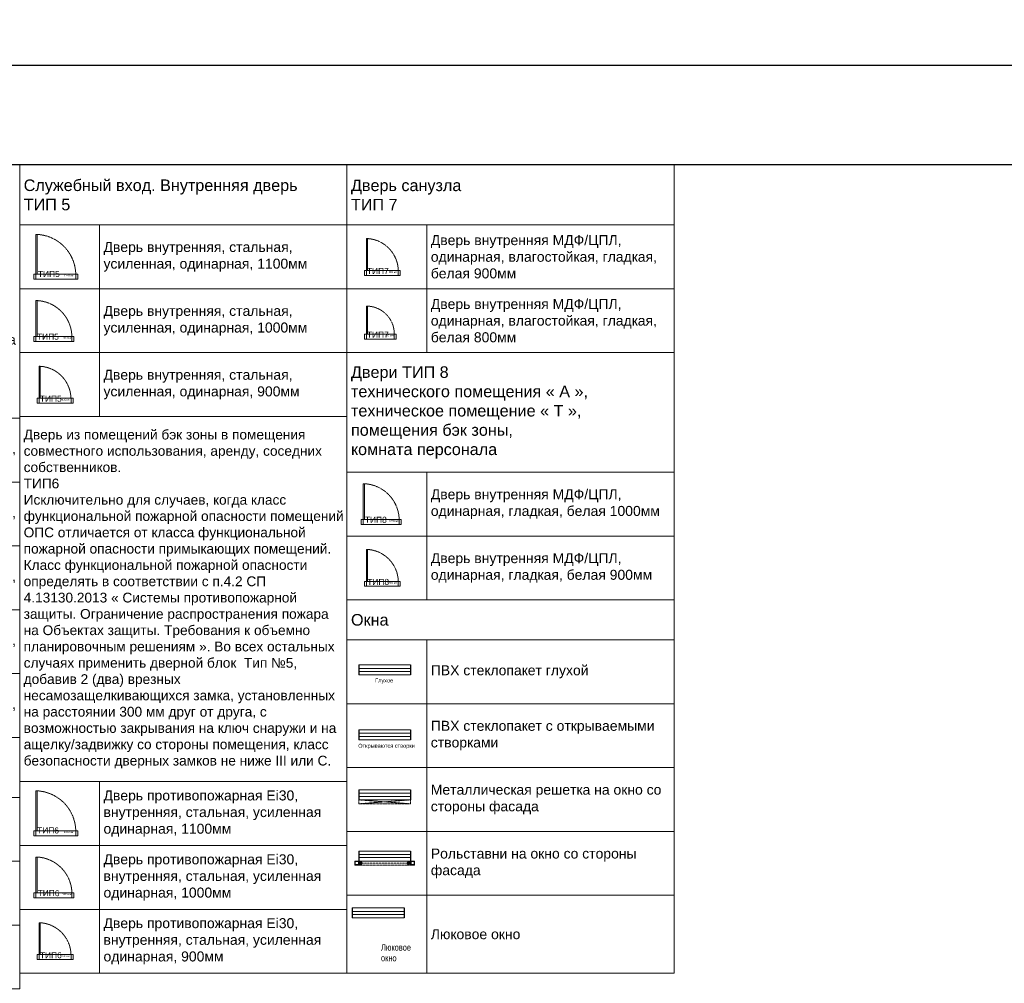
# Model space of a CAD drawing. Header units: millimetres. Extents: x -57449114 to 30620931, y -92609 to 84364.
# Tile 12 of 256: x -129215 to -104547, y -47956 to -23815. Entities that reach past the tile are written whole.
import ezdxf
from ezdxf import colors
from ezdxf.entities.mleader import LeaderData, LeaderLine
from ezdxf.math import Vec2, Vec3

# ---------------------------------------------------------------- set-up
doc = ezdxf.new("R2010")
doc.units = ezdxf.units.MM
doc.set_wipeout_variables(frame=1)
doc.linetypes.add('( Hidden )', pattern=[0.375, 0.25, -0.125])
doc.linetypes.add('HIDDENX2', pattern=[19.05, 12.7, -6.35])
doc.layers.get('0').update_dxf_attribs({"lineweight": 0})
doc.layers.get('Defpoints').update_dxf_attribs({"color": 30})
for name, color, linetype, lineweight in [('15_АР_Потолки', 7, 'Continuous', 9), ('17_АР_Текст', 235, 'Continuous', 0), ('18_АР_Двери', 250, 'Continuous', 0), ('19_АР_Окна', 250, 'Continuous', 0)]:
    doc.layers.add(name, color=color, linetype=linetype, lineweight=lineweight)
doc.layers.add('30_ДВЕРИ ТИП1', color=7, linetype='Continuous', true_color=0xf50a0a)
doc.styles.add('_ТЕКСТОВЫЙ', font='arial.ttf', dxfattribs={"width": 0.8})
doc.styles.add('_ТЕКСТОВЫЙ АННОТАТИЫНЫЙ', font='arial.ttf', dxfattribs={"width": 0.8})
doc.styles.add('HVAC_AEP', font='arial.ttf')
doc.styles.get("Standard").update_dxf_attribs({"font": 'arial.ttf'})

# ---------------------------------------------------------------- blocks, each defined once
blk = doc.blocks.new('*T223')
at = {"color": 0, "linetype": 'ByBlock', "lineweight": -2, "transparency": 16777216}
for p, q in [((0, 0), (8200, 0)), ((0, 0), (0, -14342)), ((8200, 0), (8200, -14342)), ((0, -6342), (8200, -6342)), ((2000, -6342), (2000, -14342)), ((0, -7942), (8200, -7942)), ((0, -9542), (8200, -9542)), ((0, -11142), (8200, -11142)), ((0, -12742), (8200, -12742)), ((0, -14342), (8200, -14342))]:
    blk.add_line(p, q, dxfattribs=at)
at = {"color": 0, "lineweight": 15, "transparency": 16777216, "attachment_point": 4, "style": 'HVAC_AEP'}
for s, insert, char_height, width in [('{\\H0.83333x;\\C256;Дверь из помещений совместного использования в помещения клиентского зала \\PТИП3\\P\\C10;Исключительно для случаев, когда класс функциональной пожарной опасности помещений ОПС отличается от класса функциональной пожарной опасности примыкающих помещений. Класс функциональной пожарной опасности определять в соответствии с п.4.2 СП 4.13130.2013 «Системы противопожарной защиты. Ограничение распространения пожара на Объектах защиты. Требования к объемно-планировочным решениям». Во всех остальных случаях применить дверной блок Тип№2.}', (100, -3171), 290, 8000), ('Дверь{\\C256; противопожарная Ei30, } внутренняя, алюминиевый профиль, остекленная, полуторная 1300мм', (2100, -7142), 250, 6000), ('Дверь{\\C256; противопожарная Ei30, }  внутренняя, алюминиевый профиль, остекленная, полуторная 1200мм', (2100, -8742), 250, 6000), ('Дверь{\\C256; противопожарная Ei30, }  внутренняя, алюминиевый профиль, остекленная, одинарная 1100мм', (2100, -10342), 250, 6000), ('Дверь{\\C256; противопожарная Ei30, }  внутренняя, алюминиевый профиль, остекленная, одинарная 1000мм', (2100, -11942), 250, 6000), ('Дверь{\\C256; противопожарная Ei30, }  внутренняя, алюминиевый профиль, остекленная, одинарная 900мм', (2100, -13542), 250, 6000)]:
    blk.add_mtext(s, dxfattribs=dict(at, insert=insert, char_height=char_height, width=width))
blk = doc.blocks.new('*T224')
at = {"color": 0, "linetype": 'ByBlock', "lineweight": -2, "transparency": 16777216}
for p, q in [((0, 0), (8200, 0)), ((0, 0), (0, -6301)), ((8200, 0), (8200, -6301)), ((0, -1501), (8200, -1501)), ((2000, -1501), (2000, -6301)), ((0, -3101), (8200, -3101)), ((0, -4701), (8200, -4701)), ((0, -6301), (8200, -6301))]:
    blk.add_line(p, q, dxfattribs=at)
at = {"color": 0, "lineweight": 15, "transparency": 16777216, "attachment_point": 4, "style": 'HVAC_AEP'}
for s, insert, char_height, width in [('Служебный вход. Наружная дверь^JТИП 4', (100, -751), 290, 8000), ('Дверь наружная, стальная, усиленная, одинарная, 1100мм', (2100, -2301), 250, 6000), ('Дверь наружная, стальная, усиленная, одинарная, 1000мм', (2100, -3901), 250, 6000), ('Дверь наружная, стальная, усиленная, одинарная, 900мм', (2100, -5501), 250, 6000)]:
    blk.add_mtext(s, dxfattribs=dict(at, insert=insert, char_height=char_height, width=width))
blk = doc.blocks.new('*T225')
at = {"color": 0, "linetype": 'ByBlock', "lineweight": -2, "transparency": 16777216}
for p, q in [((0, 0), (8200, 0)), ((0, 0), (0, -6301)), ((8200, 0), (8200, -6301)), ((0, -1501), (8200, -1501)), ((2000, -1501), (2000, -6301)), ((0, -3101), (8200, -3101)), ((0, -4701), (8200, -4701)), ((0, -6301), (8200, -6301))]:
    blk.add_line(p, q, dxfattribs=at)
at = {"color": 0, "lineweight": 15, "transparency": 16777216, "attachment_point": 4, "style": 'HVAC_AEP'}
for s, insert, char_height, width in [('Служебный вход. Внутренняя дверь^JТИП 5', (100, -751), 290, 8000), ('Дверь внутренняя, стальная, усиленная, одинарная, 1100мм', (2100, -2301), 250, 6000), ('Дверь внутренняя, стальная, усиленная, одинарная, 1000мм', (2100, -3901), 250, 6000), ('Дверь внутренняя, стальная, усиленная, одинарная, 900мм', (2100, -5501), 250, 6000)]:
    blk.add_mtext(s, dxfattribs=dict(at, insert=insert, char_height=char_height, width=width))
blk = doc.blocks.new('*U261')
at = {"layer": '15_АР_Потолки', "color": 7, "linetype": '( Hidden )', "lineweight": 5, "ltscale": 5}
blk.add_lwpolyline([(1100, 0), (0, 0), (0, -125), (1100, -125)], close=True, dxfattribs=at)
at = {"layer": '18_АР_Двери'}
for points in [[(50, 0), (50, 1000), (80, 1000), (80, 0), (50, 0)], [(0, 0), (50, 0), (50, -125), (0, -125)], [(1050, 0), (1100, 0), (1100, -125), (1050, -125)]]:
    blk.add_lwpolyline(points, close=True, dxfattribs=at)
at = {"layer": '18_АР_Двери', "linetype": '( Hidden )', "lineweight": 0, "ltscale": 5}
blk.add_arc((28, -21), 1022, 1.1689, 87.0861, dxfattribs=at)
at = {"color": 12, "true_color": 0xdf0c0c, "flags": 4}
blk.add_attdef('Номер', (535, -68), '', height=150, dxfattribs=at)
at = {"layer": '18_АР_Двери', "insert": (751, -8), "char_height": 45, "attachment_point": 1}
blk.add_mtext_dynamic_manual_height_columns('{\\C7;1100 мм}', width=263.19, gutter_width=12.5, heights=[0], dxfattribs=at)
blk = doc.blocks.new('*U262')
at = {"layer": '15_АР_Потолки', "color": 7, "linetype": '( Hidden )', "lineweight": 5, "ltscale": 5}
blk.add_lwpolyline([(1000, 0), (0, 0), (0, -125), (1000, -125)], close=True, dxfattribs=at)
at = {"layer": '18_АР_Двери'}
for points in [[(50, 0), (50, 900), (80, 900), (80, 0), (50, 0)], [(0, 0), (50, 0), (50, -125), (0, -125)], [(950, 0), (1000, 0), (1000, -125), (950, -125)]]:
    blk.add_lwpolyline(points, close=True, dxfattribs=at)
at = {"layer": '18_АР_Двери', "linetype": '( Hidden )', "lineweight": 0, "ltscale": 5}
blk.add_arc((30, -19), 920, 1.1762, 86.8818, dxfattribs=at)
at = {"color": 12, "true_color": 0xdf0c0c, "flags": 4}
blk.add_attdef('Номер', (535, -68), '', height=150, dxfattribs=at)
at = {"layer": '18_АР_Двери', "insert": (699, -10), "char_height": 45, "attachment_point": 1}
blk.add_mtext_dynamic_manual_height_columns('{\\C7;1000 мм}', width=263.19, gutter_width=12.5, heights=[0], dxfattribs=at)
blk = doc.blocks.new('*U263')
at = {"layer": '15_АР_Потолки', "color": 7, "linetype": '( Hidden )', "lineweight": 5, "ltscale": 5}
blk.add_lwpolyline([(900, 0), (0, 0), (0, -125), (900, -125)], close=True, dxfattribs=at)
at = {"layer": '18_АР_Двери'}
for points in [[(50, 0), (50, 800), (80, 800), (80, 0), (50, 0)], [(0, 0), (50, 0), (50, -125), (0, -125)], [(850, 0), (900, 0), (900, -125), (850, -125)]]:
    blk.add_lwpolyline(points, close=True, dxfattribs=at)
at = {"layer": '18_АР_Двери', "linetype": '( Hidden )', "lineweight": 0, "ltscale": 5}
blk.add_arc((27, -22), 823, 1.5144, 86.3333, dxfattribs=at)
at = {"color": 12, "true_color": 0xdf0c0c, "flags": 4}
blk.add_attdef('Номер', (535, -68), '', height=150, dxfattribs=at)
at = {"layer": '18_АР_Двери', "insert": (616, -16), "char_height": 45, "attachment_point": 1}
blk.add_mtext_dynamic_manual_height_columns('{\\C7;900 мм}', width=222.89, gutter_width=12.5, heights=[0], dxfattribs=at)
blk = doc.blocks.new('*T226')
at = {"color": 0, "linetype": 'ByBlock', "lineweight": -2, "transparency": 16777216}
for p, q in [((0, 0), (8200, 0)), ((0, 0), (0, -13948)), ((8200, 0), (8200, -13948)), ((0, -9148), (8200, -9148)), ((2000, -9148), (2000, -13948)), ((0, -10748), (8200, -10748)), ((0, -12348), (8200, -12348)), ((0, -13948), (8200, -13948))]:
    blk.add_line(p, q, dxfattribs=at)
at = {"color": 0, "lineweight": 15, "transparency": 16777216, "attachment_point": 4, "style": 'HVAC_AEP'}
for s, insert, char_height, width in [('Дверь из помещений бэк зоны в помещения совместного использования, аренду, соседних собственников.^JТИП6^J{\\C10;Исключительно для случаев, когда класс^Jфункциональной пожарной опасности помещений ОПС отличается от класса функциональной пожарной опасности примыкающих помещений. Класс функциональной пожарной опасности^Jопределять в соответствии с п.4.2 СП 4.13130.2013 « Системы противопожарной защиты. Ограничение распространения пожара на Объектах защиты. Требования к объемно планировочным решениям ». Во всех остальных случаях применить дверной блок  Тип №5, добавив 2 (два) врезных несамозащелкивающихся замка, установленных на расстоянии 300 мм друг от друга, с возможностью закрывания на ключ снаружи и на  ащелку/задвижку со стороны помещения, класс безопасности дверных замков не ниже III или С.}', (100, -4574), 245, 8000), ('Дверь противопожарная Ei30,^Jвнутренняя, стальная, усиленная^Jодинарная, 1100мм', (2100, -9948), 250, 6000), ('Дверь противопожарная Ei30,^Jвнутренняя, стальная, усиленная^Jодинарная, 1000мм', (2100, -11548), 250, 6000), ('Дверь противопожарная Ei30,^Jвнутренняя, стальная, усиленная^Jодинарная, 900мм', (2100, -13148), 250, 6000)]:
    blk.add_mtext(s, dxfattribs=dict(at, insert=insert, char_height=char_height, width=width))
blk = doc.blocks.new('*T227')
at = {"color": 0, "linetype": 'ByBlock', "lineweight": -2, "transparency": 16777216}
for p, q in [((0, 0), (8200, 0)), ((0, 0), (0, -4701)), ((8200, 0), (8200, -4701)), ((0, -1501), (8200, -1501)), ((2000, -1501), (2000, -4701)), ((0, -3101), (8200, -3101)), ((0, -4701), (8200, -4701))]:
    blk.add_line(p, q, dxfattribs=at)
at = {"color": 0, "lineweight": 15, "transparency": 16777216, "attachment_point": 4, "style": 'HVAC_AEP'}
for s, insert, char_height, width in [('Дверь санузла^JТИП 7', (100, -751), 290, 8000), ('Дверь внутренняя МДФ/ЦПЛ, одинарная, влагостойкая, гладкая, белая 900мм', (2100, -2301), 250, 6000), ('Дверь внутренняя МДФ/ЦПЛ, одинарная, влагостойкая, гладкая, белая 800мм', (2100, -3901), 250, 6000)]:
    blk.add_mtext(s, dxfattribs=dict(at, insert=insert, char_height=char_height, width=width))
blk = doc.blocks.new('*U265')
at = {"layer": '15_АР_Потолки', "color": 7, "linetype": '( Hidden )', "lineweight": 5, "ltscale": 5}
blk.add_lwpolyline([(900, 0), (0, 0), (0, -125), (900, -125)], close=True, dxfattribs=at)
at = {"layer": '18_АР_Двери'}
for points in [[(50, 0), (50, 800), (80, 800), (80, 0), (50, 0)], [(0, 0), (50, 0), (50, -125), (0, -125)], [(850, 0), (900, 0), (900, -125), (850, -125)]]:
    blk.add_lwpolyline(points, close=True, dxfattribs=at)
at = {"layer": '18_АР_Двери', "linetype": '( Hidden )', "lineweight": 0, "ltscale": 5}
blk.add_arc((27, -22), 823, 1.5144, 86.3333, dxfattribs=at)
at = {"color": 12, "true_color": 0xdf0c0c, "flags": 4}
blk.add_attdef('Номер', (535, -68), '', height=150, dxfattribs=at)
at = {"layer": '18_АР_Двери', "insert": (616, -16), "char_height": 45, "attachment_point": 1}
blk.add_mtext_dynamic_manual_height_columns('{\\C7;900 мм}', width=222.89, gutter_width=12.5, heights=[0], dxfattribs=at)
blk = doc.blocks.new('*T228')
at = {"color": 0, "linetype": 'ByBlock', "lineweight": -2, "transparency": 16777216}
for p, q in [((0, 0), (8200, 0)), ((0, 0), (0, -6195)), ((8200, 0), (8200, -6195)), ((0, -2995), (8200, -2995)), ((2000, -2995), (2000, -6195)), ((0, -4595), (8200, -4595)), ((0, -6195), (8200, -6195))]:
    blk.add_line(p, q, dxfattribs=at)
at = {"color": 0, "lineweight": 15, "transparency": 16777216, "attachment_point": 4, "style": 'HVAC_AEP'}
for s, insert, char_height, width in [('Двери ТИП 8^Jтехнического помещения « А »,  техническое помещение « Т »,  помещения бэк зоны,\\Pкомната персонала', (100, -1498), 290, 8000), ('Дверь внутренняя МДФ/ЦПЛ, одинарная, гладкая, белая 1000мм', (2100, -3795), 250, 6000), ('Дверь внутренняя МДФ/ЦПЛ, одинарная, гладкая, белая 900мм', (2100, -5395), 250, 6000)]:
    blk.add_mtext(s, dxfattribs=dict(at, insert=insert, char_height=char_height, width=width))
blk = doc.blocks.new('*T229')
at = {"color": 0, "linetype": 'ByBlock', "lineweight": -2, "transparency": 16777216}
for p, q in [((0, 0), (8200, 0)), ((0, 0), (0, -9353)), ((8200, 0), (8200, -9353)), ((0, -1000), (8200, -1000)), ((2000, -1000), (2000, -9353)), ((0, -2600), (8200, -2600)), ((0, -4200), (8200, -4200)), ((0, -5800), (8200, -5800)), ((0, -7400), (8200, -7400)), ((0, -9353), (8200, -9353))]:
    blk.add_line(p, q, dxfattribs=at)
at = {"color": 0, "lineweight": 15, "transparency": 16777216, "attachment_point": 4, "style": 'HVAC_AEP'}
for s, insert, char_height, width in [('Окна ', (100, -500), 290, 8000), ('ПВХ стеклопакет глухой', (2100, -1800), 250, 6000), ('ПВХ стеклопакет с открываемыми^Jстворками', (2100, -3400), 250, 6000), ('Металлическая решетка на окно со^Jстороны фасада', (2100, -5000), 250, 6000), ('Рольставни на окно со стороны фасада', (2100, -6600), 250, 6000), ('Люковое окно', (2100, -8376), 250, 6000)]:
    blk.add_mtext(s, dxfattribs=dict(at, insert=insert, char_height=char_height, width=width))
blk = doc.blocks.new('*U230')
blk.add_wipeout([(0, 250), (1300, 250), (1300, 0), (0, 0)])
at = {"lineweight": 30}
for p, q in [((0, 250), (0, 0)), ((1300, 250), (1300, 0))]:
    blk.add_line(p, q, dxfattribs=at)
for p, q in [((0, 165), (1300, 165)), ((0, 85), (1300, 85))]:
    blk.add_line(p, q)
blk.add_lwpolyline([(0, 0), (1300, 0), (1300, 250), (0, 250)], close=True)
blk = doc.blocks.new('*U232')
for points in [[(0, 100), (-100, 100), (-100, 0), (0, 0)], [(0, 100), (-100, 100), (-100, 0), (0, 0)], [(0, 100), (-100, 100), (-100, 0), (0, 0)], [(-10, 90), (-90, 90), (-90, 10), (-10, 10)], [(-10, 90), (-90, 90), (-90, 10), (-10, 10)], [(-10, 90), (-90, 90), (-90, 10), (-10, 10)], [(75, 75), (0, 75), (0, 25), (75, 25), (75, 35), (50, 35), (50, 65), (75, 65), (75, 75)], [(10, 35), (40, 35), (40, 65), (10, 65)], [(1225, 75), (1300, 75), (1300, 25), (1225, 25), (1225, 35), (1250, 35), (1250, 65), (1225, 65), (1225, 75)], [(1290, 35), (1260, 35), (1260, 65), (1290, 65)], [(1400, 100), (1300, 100), (1300, 0), (1400, 0)], [(1400, 100), (1300, 100), (1300, 0), (1400, 0)], [(1400, 100), (1300, 100), (1300, 0), (1400, 0)], [(1390, 90), (1310, 90), (1310, 10), (1390, 10)], [(1390, 90), (1310, 90), (1310, 10), (1390, 10)], [(1390, 90), (1310, 90), (1310, 10), (1390, 10)]]:
    blk.add_lwpolyline(points, close=True)
at = {"linetype": '( Hidden )', "ltscale": 10}
blk.add_lwpolyline([(0, 100), (1300, 100), (1300, 0), (0, 0)], close=True, dxfattribs=at)
at = {"linetype": '( Hidden )', "lineweight": 0, "ltscale": 20}
blk.add_lwpolyline([(50, 50), (1250, 50)], dxfattribs=at)
blk = doc.blocks.new('*U231')
at = {"linetype": '( Hidden )', "ltscale": 10}
blk.add_lwpolyline([(-1300, 0), (0, 0), (0, -100), (-1300, -100)], close=True, dxfattribs=at)
for points in [[(-1300, 0), (0, -100)], [(0, 0), (-1300, -100)]]:
    blk.add_lwpolyline(points, dxfattribs=at)
blk = doc.blocks.new('*U266')
at = {"layer": '15_АР_Потолки', "color": 7, "linetype": '( Hidden )', "lineweight": 5, "ltscale": 5}
blk.add_lwpolyline([(800, 0), (0, 0), (0, -125), (800, -125)], close=True, dxfattribs=at)
at = {"layer": '18_АР_Двери'}
for points in [[(50, 0), (80, 0), (80, 700), (50, 700)], [(0, 0), (50, 0), (50, -125), (0, -125)], [(750, -125), (800, -125), (800, 0), (750, 0)]]:
    blk.add_lwpolyline(points, close=True, dxfattribs=at)
at = {"layer": '18_АР_Двери', "linetype": '( Hidden )', "lineweight": 0, "ltscale": 5}
blk.add_arc((48, -1), 702, 0.1189, 87.3798, dxfattribs=at)
at = {"color": 12, "true_color": 0xdf0c0c, "flags": 4}
blk.add_attdef('Номер', (535, -68), '', height=150, dxfattribs=at)
at = {"layer": '18_АР_Двери', "insert": (517, -13), "char_height": 45, "attachment_point": 1}
blk.add_mtext_dynamic_manual_height_columns('{\\C7;800 мм}', width=222.89, gutter_width=12.5, heights=[0], dxfattribs=at)
blk = doc.blocks.new('_Dot')
at = {"color": 0, "linetype": 'ByBlock', "lineweight": -2}
blk.add_line((-0.5, 0), (-1, 0), dxfattribs=at)
at = {"color": 0, "linetype": 'ByBlock', "const_width": 0.5}
blk.add_lwpolyline([(-0.25, 0, 1), (0.25, 0, 1)], format="xyb", close=True, dxfattribs=at)

msp = doc.modelspace()

# ---------------------------------------------------------------- linework, layer by layer
at = {"layer": '17_АР_Текст', "lineweight": 18}
msp.add_lwpolyline([(-120231.8, -46318.6, 0, 500, 0), (-120231.8, -46918.6, 0, 0, 0), (-120231.8, -47641.8, 0, 0, 0)], format="xyseb", dxfattribs=at)
at = {"layer": 'Defpoints', "color": 1}
msp.add_lwpolyline([(-158394.8, -24951.8), (39622.9, -24951.8), (39622.9, -57789.5), (-158394.8, -57789.5)], close=True, dxfattribs=at)
at = {"layer": 'Defpoints'}
msp.add_lwpolyline([(39622.9, -27455.1), (-153407.1, -27455.1)], dxfattribs=at)

# ---------------------------------------------------------------- block references
for name, p in [('*T223', (-137414.5, -27455.1)), ('*T225', (-129214.5, -27455.1)), ('*T227', (-121014.5, -27455.1)), ('*T228', (-121014.5, -32156.3)), ('*T226', (-129214.5, -33756.3)), ('*T229', (-121014.5, -38351.6)), ('*T224', (-137414.5, -41797.5))]:
    msp.add_blockref(name, p)
at = {"layer": '19_АР_Окна'}
for name, p in [('*U231', (-119420, -43360)), ('*U232', (-120720, -44993.5))]:
    msp.add_blockref(name, p, dxfattribs=at)
at = {"layer": '30_ДВЕРИ ТИП1', "color": 0, "lineweight": 35}
ref = msp.add_blockref('*U261', (-128859.7, -30193.5, 0), dxfattribs=at)
ref.add_attrib('Номер', 'ТИП5', (-128756.4, -30261.4, 0), dxfattribs={"height": 150})
ref = msp.add_blockref('*U265', (-120578.9, -30098, 0), dxfattribs=at)
ref.add_attrib('Номер', 'ТИП7', (-120513.6, -30186.8, 0), dxfattribs={"height": 150})
ref = msp.add_blockref('*U262', (-128856.4, -31752.2, 0), dxfattribs=at)
ref.add_attrib('Номер', 'ТИП5', (-128780, -31831.7, 0), dxfattribs={"height": 150})
ref = msp.add_blockref('*U266', (-120578.9, -31690, 0), dxfattribs=at)
ref.add_attrib('Номер', 'ТИП7', (-120513.6, -31778.8, 0), dxfattribs={"height": 150})
ref = msp.add_blockref('*U263', (-128778.9, -33298, 0), dxfattribs=at)
ref.add_attrib('Номер', 'ТИП5', (-128708, -33386.8, 0), dxfattribs={"height": 150})
ref = msp.add_blockref('*U262', (-120656.4, -36340, 0), dxfattribs=at)
ref.add_attrib('Номер', 'ТИП8', (-120563.5, -36419.4, 0), dxfattribs={"height": 150})
ref = msp.add_blockref('*U263', (-120578.9, -37885.8, 0), dxfattribs=at)
ref.add_attrib('Номер', 'ТИП8', (-120506.3, -37974.5, 0), dxfattribs={"height": 150})
ref = msp.add_blockref('*U261', (-128859.7, -44134.2, 0), dxfattribs=at)
ref.add_attrib('Номер', 'ТИП6', (-128776.4, -44202, 0), dxfattribs={"height": 150})
ref = msp.add_blockref('*U262', (-128856.4, -45692.9, 0), dxfattribs=at)
ref.add_attrib('Номер', 'ТИП6', (-128763.5, -45772.3, 0), dxfattribs={"height": 150})
ref = msp.add_blockref('*U263', (-128778.9, -47238.7, 0), dxfattribs=at)
ref.add_attrib('Номер', 'ТИП6', (-128706.3, -47327.4, 0), dxfattribs={"height": 150})

# ---------------------------------------------------------------- texts
at = {"layer": '17_АР_Текст', "lineweight": 18, "insert": (-120163.5, -46976.7), "char_height": 160, "width": 1989.19, "attachment_point": 1, "style": '_ТЕКСТОВЫЙ'}
msp.add_mtext('Люковое\\Pокно', dxfattribs=at)

# ---------------------------------------------------------------- leaders
at = {"color": 162, "linetype": 'HIDDENX2', "lineweight": 30, "ltscale": 15, "true_color": 0x002eb8}
ml = msp.add_multileader_mtext('Standard', dxfattribs=at)
ml.set_content('\\pxi-3,l4,t4;Модуль Тип 1.1', color=(0, 46, 184), style='_ТЕКСТОВЫЙ')
ml.set_leader_properties(lineweight=0)
ml.set_arrow_properties(name='DOT')
ml.build(insert=Vec2(0, 0))
ml.multileader.update_dxf_attribs({"text_left_attachment_type": 6, "text_right_attachment_type": 6, "dogleg_length": 0.36, "arrow_head_size": 50, "scale": 100})
ctx = ml.context
ctx.base_point, ctx.scale, ctx.char_height, ctx.arrow_head_size, ctx.landing_gap_size, ctx.plane_origin = Vec3(65996.7, -36931.4), 100, 250, 50, 100, Vec3(52171.1, -31780.7)
ctx.left_attachment, ctx.right_attachment, ctx.text_align_type, ctx.attachment_type = 6, 6, 1, 2
notes = []
notes.append((ctx, [(0, (0, 0, 0), (0, 0), (1, 0), 1, [])]))
ctx.mtext.insert, ctx.mtext.width, ctx.mtext.defined_height, ctx.mtext.alignment, ctx.mtext.flow_direction = Vec3(67071.2, -36607.9), 6846.369, 600.4, 2, 5
ml = msp.add_multileader_mtext('Standard', dxfattribs=at)
ml.set_content('\\pxi-3,l4,t4;Модуль Тип 1.2', color=(0, 46, 184), style='_ТЕКСТОВЫЙ')
ml.set_leader_properties(lineweight=0)
ml.set_arrow_properties(name='DOT')
ml.build(insert=Vec2(0, 0))
ml.multileader.update_dxf_attribs({"text_left_attachment_type": 6, "text_right_attachment_type": 6, "dogleg_length": 0.36, "arrow_head_size": 50, "scale": 100})
ctx = ml.context
ctx.base_point, ctx.scale, ctx.char_height, ctx.arrow_head_size, ctx.landing_gap_size, ctx.plane_origin = Vec3(65992.3, -39013.3), 100, 250, 50, 100, Vec3(52166.7, -33862.6)
ctx.left_attachment, ctx.right_attachment, ctx.text_align_type, ctx.attachment_type = 6, 6, 1, 2
notes.append((ctx, [(0, (0, 0, 0), (0, 0), (1, 0), 1, [])]))
ctx.mtext.insert, ctx.mtext.width, ctx.mtext.defined_height, ctx.mtext.alignment, ctx.mtext.flow_direction = Vec3(67085.1, -38689.8), 6846.369, 600.4, 2, 5
for ctx, leaders in notes:
    for number, flags, end, landing, length, lines in leaders:
        leader = LeaderData()
        leader.index, (leader.has_last_leader_line, leader.has_dogleg_vector, leader.attachment_direction) = number, flags
        leader.last_leader_point, leader.dogleg_vector, leader.dogleg_length = Vec3(end), Vec3(landing), length
        for number, points, colour, breaks in lines:
            line = LeaderLine()
            line.index, line.vertices, line.color, line.breaks = number, Vec3.list(points), colors.encode_raw_color(colour), breaks
            leader.lines.append(line)
        ctx.leaders.append(leader)

# ---------------------------------------------------------------- next in the draw order: block references
at = {"layer": '19_АР_Окна'}
ref = msp.add_blockref('*U230', (-120720, -40230.7), dxfattribs=at)
ref.add_attrib('Номер', 'Глухое', (-120308.7, -40419.3, 0), dxfattribs={"layer": '30_ДВЕРИ ТИП1', "height": 100})
ref = msp.add_blockref('*U230', (-120720, -41855.8), dxfattribs=at)
ref.add_attrib('Номер', 'Открываются створки', (-120733.3, -42055.3, 0), dxfattribs={"layer": '30_ДВЕРИ ТИП1', "height": 100})
for p in [(-120720, -43360), (-120720, -44893.5), (-120881.8, -46318.6)]:
    msp.add_blockref('*U230', p, dxfattribs=at)

# ---------------------------------------------------------------- next in the draw order: leaders
at = {"lineweight": 18}
ml = msp.add_multileader_mtext('Standard', dxfattribs=at)
ml.set_content('(служебное помещение)', color=256, style='_ТЕКСТОВЫЙ АННОТАТИЫНЫЙ')
ml.set_leader_properties(lineweight=0)
ml.build(insert=Vec2(0, 0))
ml.multileader.update_dxf_attribs({"text_left_attachment_type": 6, "text_right_attachment_type": 6, "dogleg_length": 11.7, "arrow_head_size": 100, "scale": 100})
ctx = ml.context
ctx.base_point, ctx.scale, ctx.char_height, ctx.arrow_head_size, ctx.landing_gap_size, ctx.plane_origin = Vec3(189746.7, -42131.1), 100, 100, 100, 100, Vec3(148604.2, -38095.2)
ctx.left_attachment, ctx.right_attachment, ctx.text_align_type = 6, 6, 2
notes = []
notes.append((ctx, [(0, (0, 0, 0), (0, 0), (1, 0), 1, [])]))
ctx.mtext.insert, ctx.mtext.width, ctx.mtext.alignment, ctx.mtext.flow_direction = Vec3(191737.8, -41937), 576408.517, 3, 5
ml = msp.add_multileader_mtext('Standard', dxfattribs=at)
ml.set_content('{\\LВид на столы почтальонов}', color=256, style='_ТЕКСТОВЫЙ АННОТАТИЫНЫЙ')
ml.set_leader_properties(lineweight=0)
ml.build(insert=Vec2(0, 0))
ml.multileader.update_dxf_attribs({"text_left_attachment_type": 6, "text_right_attachment_type": 6, "dogleg_length": 11.7, "arrow_head_size": 100, "scale": 100})
ctx = ml.context
ctx.base_point, ctx.scale, ctx.char_height, ctx.arrow_head_size, ctx.landing_gap_size, ctx.plane_origin = Vec3(188637.7, -41978), 100, 150, 100, 100, Vec3(154108.2, -37834.8)
ctx.left_attachment, ctx.right_attachment, ctx.text_align_type = 6, 6, 2
notes.append((ctx, [(0, (0, 0, 0), (0, 0), (1, 0), 1, [])]))
ctx.mtext.insert, ctx.mtext.width, ctx.mtext.alignment, ctx.mtext.flow_direction = Vec3(192199, -41676.7), 576408.517, 3, 5
ml = msp.add_multileader_mtext('Standard', dxfattribs=at)
ml.set_content('(клиентский зал)', color=256, style='_ТЕКСТОВЫЙ АННОТАТИЫНЫЙ')
ml.set_leader_properties(lineweight=0)
ml.build(insert=Vec2(0, 0))
ml.multileader.update_dxf_attribs({"text_left_attachment_type": 6, "text_right_attachment_type": 6, "dogleg_length": 11.7, "arrow_head_size": 100, "scale": 100})
ctx = ml.context
ctx.base_point, ctx.scale, ctx.char_height, ctx.arrow_head_size, ctx.landing_gap_size, ctx.plane_origin = Vec3(196937.4, -42066.4), 100, 100, 100, 100, Vec3(153903.8, -38095.2)
ctx.left_attachment, ctx.right_attachment, ctx.text_align_type = 6, 6, 2
notes.append((ctx, [(0, (0, 0, 0), (0, 0), (1, 0), 1, [])]))
ctx.mtext.insert, ctx.mtext.width, ctx.mtext.alignment, ctx.mtext.flow_direction = Vec3(197891.9, -41937), 576408.517, 3, 5
ml = msp.add_multileader_mtext('Standard', dxfattribs=at)
ml.set_content('{\\LВид на торговый стеллаж, стол ЦСУ, примерочную}', color=256, style='_ТЕКСТОВЫЙ АННОТАТИЫНЫЙ')
ml.set_leader_properties(lineweight=0)
ml.build(insert=Vec2(0, 0))
ml.multileader.update_dxf_attribs({"text_left_attachment_type": 6, "text_right_attachment_type": 6, "dogleg_length": 11.7, "arrow_head_size": 100, "scale": 100})
ctx = ml.context
ctx.base_point, ctx.scale, ctx.char_height, ctx.arrow_head_size, ctx.landing_gap_size, ctx.plane_origin = Vec3(195417.6, -41870.8), 100, 150, 100, 100, Vec3(157426.7, -37834.8)
ctx.left_attachment, ctx.right_attachment, ctx.text_align_type = 6, 6, 2
notes.append((ctx, [(0, (0, 0, 0), (0, 0), (1, 0), 1, [])]))
ctx.mtext.insert, ctx.mtext.width, ctx.mtext.alignment, ctx.mtext.flow_direction = Vec3(199501.6, -41676.7), 576408.517, 3, 5
ml = msp.add_multileader_mtext('Standard', dxfattribs=at)
ml.set_content('(служебное помещение)', color=256, style='_ТЕКСТОВЫЙ АННОТАТИЫНЫЙ')
ml.set_leader_properties(lineweight=0)
ml.build(insert=Vec2(0, 0))
ml.multileader.update_dxf_attribs({"text_left_attachment_type": 6, "text_right_attachment_type": 6, "dogleg_length": 11.7, "arrow_head_size": 100, "scale": 100})
ctx = ml.context
ctx.base_point, ctx.scale, ctx.char_height, ctx.arrow_head_size, ctx.landing_gap_size, ctx.plane_origin = Vec3(204053.3, -42131.1), 100, 100, 100, 100, Vec3(162910.8, -38095.2)
ctx.left_attachment, ctx.right_attachment, ctx.text_align_type = 6, 6, 2
notes.append((ctx, [(0, (0, 0, 0), (0, 0), (1, 0), 1, [])]))
ctx.mtext.insert, ctx.mtext.width, ctx.mtext.alignment, ctx.mtext.flow_direction = Vec3(206044.3, -41937), 576408.517, 3, 5
ml = msp.add_multileader_mtext('Standard', dxfattribs=at)
ml.set_content('{\\LВид на бытовой шкаф, шкаф розничных товаров}', color=256, style='_ТЕКСТОВЫЙ АННОТАТИЫНЫЙ')
ml.set_leader_properties(lineweight=0)
ml.build(insert=Vec2(0, 0))
ml.multileader.update_dxf_attribs({"text_left_attachment_type": 6, "text_right_attachment_type": 6, "dogleg_length": 11.7, "arrow_head_size": 100, "scale": 100})
ctx = ml.context
ctx.base_point, ctx.scale, ctx.char_height, ctx.arrow_head_size, ctx.landing_gap_size, ctx.plane_origin = Vec3(203537.1, -41868.3), 100, 150, 100, 100, Vec3(165546.3, -37834.8)
ctx.left_attachment, ctx.right_attachment, ctx.text_align_type = 6, 6, 2
notes.append((ctx, [(0, (0, 0, 0), (0, 0), (1, 0), 1, [])]))
ctx.mtext.insert, ctx.mtext.width, ctx.mtext.alignment, ctx.mtext.flow_direction = Vec3(207435.5, -41676.7), 576408.517, 3, 5
for ctx, leaders in notes:
    for number, flags, end, landing, length, lines in leaders:
        leader = LeaderData()
        leader.index, (leader.has_last_leader_line, leader.has_dogleg_vector, leader.attachment_direction) = number, flags
        leader.last_leader_point, leader.dogleg_vector, leader.dogleg_length = Vec3(end), Vec3(landing), length
        for number, points, colour, breaks in lines:
            line = LeaderLine()
            line.index, line.vertices, line.color, line.breaks = number, Vec3.list(points), colors.encode_raw_color(colour), breaks
            leader.lines.append(line)
        ctx.leaders.append(leader)

doc.saveas('drawing.dxf')
